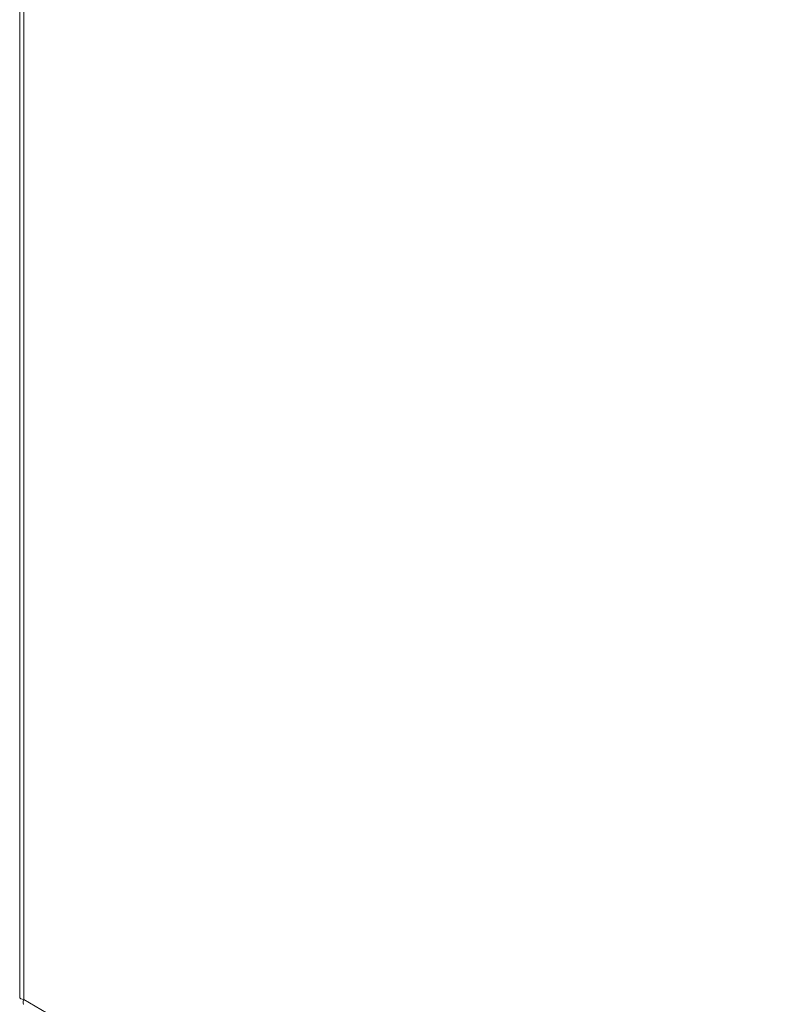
# Model space of a CAD drawing. Header units: inches. Extents: x 15 to 357, y 5 to 227.
# Tile 89 of 107: x 326 to 335, y 115 to 128. Entities that reach past the tile are written whole.
import ezdxf

# ---------------------------------------------------------------- set-up
doc = ezdxf.new("R2010")
doc.units = ezdxf.units.IN
doc.header["$LTSCALE"] = 22
doc.header["$MEASUREMENT"] = 0
doc.layers.add('Visible (ANSI)', color=7, linetype='Continuous', lineweight=5)
doc.layers.add('Visible Narrow (ANSI)', color=7, linetype='Continuous', lineweight=5)

msp = doc.modelspace()

# ---------------------------------------------------------------- linework, layer by layer
at = {"layer": 'Visible (ANSI)'}
msp.add_line((325.7185, 145.6128), (325.7185, 115.0581), dxfattribs=at)
msp.add_open_spline([(325.7706, 115.0273), (325.7377, 115.0324), (325.7187, 115.0452), (325.7185, 115.0581)], degree=3, dxfattribs=at)
msp.add_open_spline([(325.7712, 114.9669), (325.7697, 114.9677), (325.7684, 114.9688), (325.7673, 114.9702), (325.7597, 114.9794), (325.7601, 115.0004), (325.7706, 115.0273)], degree=3, knots=[0.78539816, 0.78539816, 0.78539816, 0.78539816, 0.88870738, 0.88870738, 0.88870738, 1.57079633, 1.57079633, 1.57079633, 1.57079633], dxfattribs=at)
at = {"layer": 'Visible Narrow (ANSI)'}
for p, q in [((325.7706, 145.4983), (325.7706, 115.0273)), ((325.7706, 115.0273), (343.8949, 104.5633))]:
    msp.add_line(p, q, dxfattribs=at)

doc.saveas('drawing.dxf')
